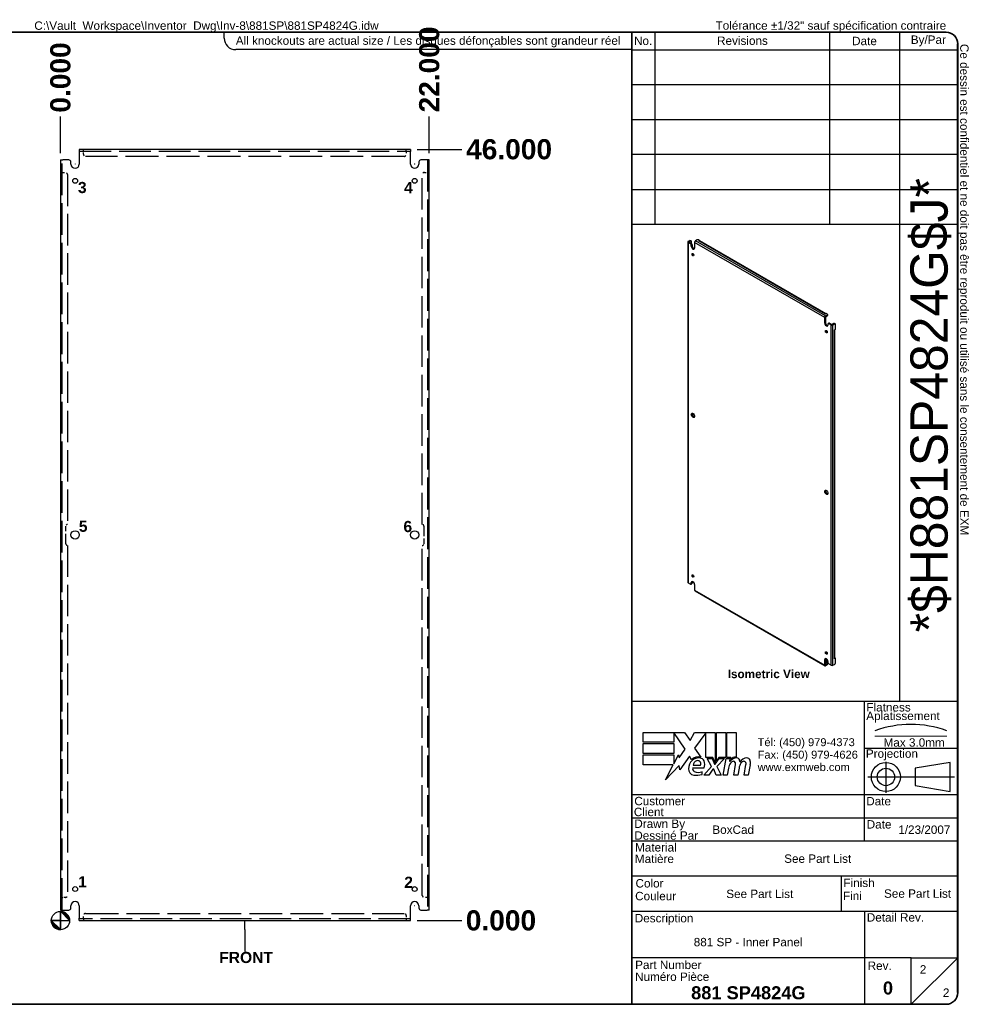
# Model space of a CAD drawing. Header units: inches. Extents: x 3.7 to 94.7, y 2.5 to 61.3.
# Tile 2 of 2: x 38 to 94.7, y 2.5 to 61.3. Entities that reach past the tile are written whole.
import ezdxf
from ezdxf.enums import TextEntityAlignment as Align

# ---------------------------------------------------------------- set-up
doc = ezdxf.new("R2010")
doc.units = ezdxf.units.IN
doc.header["$LTSCALE"] = 10
doc.header["$MEASUREMENT"] = 0
for name, pattern in [('CHAIN', [0.7087, 0.4724, -0.0591, 0.1181, -0.0591]), ('DASHED', [0.2067, 0.1654, -0.0413]), ('DASHED_SPACE', [0.2067, 0.1654, -0.0413])]:
    doc.linetypes.add(name, pattern=pattern)
doc.layers.get('0').update_dxf_attribs({"lineweight": 25})
for name, color, linetype, lineweight in [('Centerline(ANSI)', 7, 'Continuous', 25), ('Dimensions(ANSI)', 7, 'Continuous', 25), ('Hidden Edges(ANSI)', 7, 'DASHED_SPACE', 25), ('Sketch Geometry(ANSI)', 7, 'Continuous', 25), ('Symbols(ANSI)', 7, 'Continuous', 25), ('Visible Edges(ANSI)', 7, 'Continuous', 25), ('Visible Tangent Edges(ANSI)', 7, 'Continuous', 25), ('Work Point(ANSI)', 7, 'Continuous', 25)]:
    doc.layers.add(name, color=color, linetype=linetype, lineweight=lineweight)
doc.styles.add('Current-ANSI', font='arial.ttf')
doc.styles.add('Dimension-ANSI', font='arialbd.ttf')
doc.styles.add('Text Style44', font='arialbd.ttf')
doc.styles.add('Text Style83', font='FRE3OF9X.TTF')
doc.dimstyles.new('INCH-ANSI', dxfattribs={"dimscale": 10, "dimtxt": 0.12, "dimasz": 0.098425, "dimexe": 0.04, "dimexo": 0.04, "dimgap": 0.031496, "dimtad": 0, "dimtih": 1, "dimtoh": 1, "dimdec": 3, "dimrnd": 1e-08, "dimzin": 0, "dimdsep": 46, "dimtxsty": 'Dimension-ANSI', "dimcen": 0.09, "dimdle": 0.312, "dimclrd": 179, "dimclre": 179, "dimclrt": 7, "dimadec": 1, "dimazin": 0, "dimtfac": 1, "dimtdec": 3, "dimtofl": 0, "dimtmove": 0, "dimatfit": 3, "dimfxl": 1, "dimtolj": 1, "dimtzin": 4, "dimlwd": 25, "dimlwe": 25, "dimarcsym": 0})
doc.dimstyles.new('INCH-ANSI-VERTICAL', dxfattribs={"dimscale": 10, "dimtxt": 0.12, "dimasz": 0.098425, "dimexe": 0.04, "dimexo": 0.04, "dimgap": 0.031496, "dimtad": 0, "dimtih": 1, "dimtoh": 1, "dimdec": 3, "dimrnd": 1e-08, "dimzin": 0, "dimdsep": 46, "dimtxsty": 'Dimension-ANSI', "dimcen": 0.09, "dimdle": 0.312, "dimclrd": 179, "dimclre": 179, "dimclrt": 7, "dimadec": 1, "dimazin": 0, "dimtfac": 1, "dimtdec": 3, "dimtofl": 0, "dimtmove": 0, "dimatfit": 3, "dimfxl": 1, "dimtolj": 1, "dimtzin": 4, "dimlwd": 25, "dimlwe": 25, "dimarcsym": 0})

# ---------------------------------------------------------------- blocks, each defined once
blk = doc.blocks.new('Origin Indicator Symbol1')
at = {"layer": 'Dimensions(ANSI)'}
h = blk.add_hatch(color=7, dxfattribs=at)
edge = h.paths.add_edge_path(flags=0)
edge.add_line((6.93, 1.253), (7.028, 1.154))
edge.add_arc((6.93, 1.154), 0.0984, 0, 90)
h = blk.add_hatch(color=7, dxfattribs=at)
edge = h.paths.add_edge_path(flags=0)
edge.add_line((6.93, 1.056), (6.831, 1.154))
edge.add_arc((6.93, 1.154), 0.0984, 180, 270)
at = {"layer": 'Dimensions(ANSI)', "color": 7, "linetype": 'Continuous'}
for p, q in [((6.93, 1.253), (7.028, 1.154)), ((6.93, 1.056), (6.831, 1.154))]:
    blk.add_line(p, q, dxfattribs=at)
at = {"layer": 'Dimensions(ANSI)', "color": 7, "linetype": 'Continuous', "flags": 128}
for points in [[(6.93, 1.154), (7.028, 1.154), (6.93, 1.253), (6.93, 1.154)], [(6.93, 1.154), (6.93, 1.253), (6.93, 1.056), (6.93, 1.154)], [(6.93, 1.154), (6.93, 1.056), (6.831, 1.154), (6.93, 1.154)], [(6.93, 1.154), (6.831, 1.154), (6.93, 1.154), (6.93, 1.154)]]:
    blk.add_lwpolyline(points, dxfattribs=at)
at = {"layer": 'Dimensions(ANSI)', "color": 7, "linetype": 'Continuous'}
blk.add_circle((6.93, 1.154), 0.0984, dxfattribs=at)
for start, end in [(0, 90), (180, 270)]:
    blk.add_arc((6.93, 1.154), 0.0984, start, end, dxfattribs=at)
at = {"layer": 'Dimensions(ANSI)', "color": 7}
for points in [[(6.93, 1.154), (7.028, 1.154), (6.93, 1.253), (6.93, 1.154)], [(6.93, 1.154), (6.93, 1.253), (6.93, 1.056), (6.93, 1.154)], [(6.93, 1.154), (6.93, 1.056), (6.831, 1.154), (6.93, 1.154)], [(6.93, 1.154), (6.831, 1.154), (6.93, 1.154)]]:
    blk.add_solid(points, dxfattribs=at)
blk = doc.blocks.new('Datum Identifier4')
at = {"layer": 'Symbols(ANSI)', "color": 7, "linetype": 'Continuous', "lineweight": 25}
for p, q in [((8.91, 1.056), (8.91, 1.154)), ((8.91, 1.056), (8.91, 1.004)), ((8.91, 1.004), (8.91, 0.82))]:
    blk.add_line(p, q, dxfattribs=at)
at = {"layer": 'Symbols(ANSI)', "color": 7, "insert": (8.634, 0.696), "char_height": 0.12, "attachment_point": 7, "line_spacing_factor": 0.25, "style": 'Dimension-ANSI'}
blk.add_mtext('FRONT', dxfattribs=at)
blk = doc.blocks.new('Leader Text1')
at = {"layer": 'Symbols(ANSI)', "color": 7, "insert": (7.117, 8.963), "char_height": 0.12, "attachment_point": 7, "line_spacing_factor": 0.25, "style": 'Dimension-ANSI'}
blk.add_mtext('3', dxfattribs=at)
blk = doc.blocks.new('Leader Text2')
at = {"layer": 'Symbols(ANSI)', "color": 7, "insert": (10.619, 8.964), "char_height": 0.12, "attachment_point": 7, "line_spacing_factor": 0.25, "style": 'Dimension-ANSI'}
blk.add_mtext('4', dxfattribs=at)
blk = doc.blocks.new('Leader Text3')
at = {"layer": 'Symbols(ANSI)', "color": 7, "insert": (7.12, 1.51), "char_height": 0.12, "attachment_point": 7, "line_spacing_factor": 0.25, "style": 'Dimension-ANSI'}
blk.add_mtext('1', dxfattribs=at)
blk = doc.blocks.new('Leader Text4')
at = {"layer": 'Symbols(ANSI)', "color": 7, "insert": (10.621, 1.505), "char_height": 0.12, "attachment_point": 7, "line_spacing_factor": 0.25, "style": 'Dimension-ANSI'}
blk.add_mtext('2', dxfattribs=at)
blk = doc.blocks.new('*D15')
at = {"layer": 'Defpoints', "color": 0, "linetype": 'Continuous', "transparency": 16777216}
for p in [(40.443, 55.496), (40.443, 52.919), (40.443, 52.919)]:
    blk.add_point(p, dxfattribs=at)
at = {"layer": 'Dimensions(ANSI)', "color": 179, "linetype": 'Continuous', "lineweight": 25, "transparency": 16777216}
blk.add_line((40.443, 53.319), (40.443, 55.496), dxfattribs=at)
at = {"layer": 'Dimensions(ANSI)', "color": 7, "linetype": 'Continuous', "lineweight": 25, "transparency": 16777216, "insert": (40.443, 57.832), "char_height": 1.2, "attachment_point": 5, "rotation": 90, "style": 'Dimension-ANSI'}
blk.add_mtext('\\A1;0.000', dxfattribs=at)
blk = doc.blocks.new('*D16')
at = {"layer": 'Defpoints', "color": 0, "linetype": 'Continuous', "transparency": 16777216}
for p in [(62.443, 55.496), (40.443, 52.919), (62.443, 52.919)]:
    blk.add_point(p, dxfattribs=at)
at = {"layer": 'Dimensions(ANSI)', "color": 179, "linetype": 'Continuous', "lineweight": 25, "transparency": 16777216}
blk.add_line((62.443, 53.319), (62.443, 55.496), dxfattribs=at)
at = {"layer": 'Dimensions(ANSI)', "color": 7, "linetype": 'Continuous', "lineweight": 25, "transparency": 16777216, "insert": (62.443, 58.312), "char_height": 1.2, "attachment_point": 5, "rotation": 90, "style": 'Dimension-ANSI'}
blk.add_mtext('\\A1;22.000', dxfattribs=at)
blk = doc.blocks.new('*D17')
at = {"layer": 'Defpoints', "color": 0, "linetype": 'Continuous', "transparency": 16777216}
for p in [(61.318, 7.544), (61.318, 7.544), (64.379, 7.544)]:
    blk.add_point(p, dxfattribs=at)
at = {"layer": 'Dimensions(ANSI)', "color": 179, "linetype": 'Continuous', "lineweight": 25, "transparency": 16777216}
blk.add_line((61.718, 7.544), (64.379, 7.544), dxfattribs=at)
at = {"layer": 'Dimensions(ANSI)', "color": 7, "linetype": 'Continuous', "lineweight": 25, "transparency": 16777216, "insert": (66.715, 7.544), "char_height": 1.2, "attachment_point": 5, "style": 'Dimension-ANSI'}
blk.add_mtext('\\A1;0.000', dxfattribs=at)
blk = doc.blocks.new('*D18')
at = {"layer": 'Defpoints', "color": 0, "linetype": 'Continuous', "transparency": 16777216}
for p in [(61.318, 53.544), (64.379, 53.544), (61.318, 7.544)]:
    blk.add_point(p, dxfattribs=at)
at = {"layer": 'Dimensions(ANSI)', "color": 179, "linetype": 'Continuous', "lineweight": 25, "transparency": 16777216}
blk.add_line((61.718, 53.544), (64.379, 53.544), dxfattribs=at)
at = {"layer": 'Dimensions(ANSI)', "color": 7, "linetype": 'Continuous', "lineweight": 25, "transparency": 16777216, "insert": (67.2, 53.544), "char_height": 1.2, "attachment_point": 5, "style": 'Dimension-ANSI'}
blk.add_mtext('\\A1;46.000', dxfattribs=at)
blk = doc.blocks.new('Leader Text5')
at = {"layer": 'Symbols(ANSI)', "color": 7, "insert": (7.12, 1.51), "char_height": 0.12, "attachment_point": 7, "line_spacing_factor": 0.25, "style": 'Dimension-ANSI'}
blk.add_mtext('1', dxfattribs=at)
blk = doc.blocks.new('Leader Text6')
at = {"layer": 'Symbols(ANSI)', "color": 7, "insert": (7.127, 5.326), "char_height": 0.12, "attachment_point": 7, "line_spacing_factor": 0.25, "style": 'Dimension-ANSI'}
blk.add_mtext('5', dxfattribs=at)
blk = doc.blocks.new('Leader Text7')
at = {"layer": 'Symbols(ANSI)', "color": 7, "insert": (7.127, 5.326), "char_height": 0.12, "attachment_point": 7, "line_spacing_factor": 0.25, "style": 'Dimension-ANSI'}
blk.add_mtext('5', dxfattribs=at)
blk = doc.blocks.new('Leader Text8')
at = {"layer": 'Symbols(ANSI)', "color": 7, "insert": (10.612, 5.323), "char_height": 0.12, "attachment_point": 7, "line_spacing_factor": 0.25, "style": 'Dimension-ANSI'}
blk.add_mtext('6', dxfattribs=at)
blk = doc.blocks.new('Title Blocks EXM - ANSI B')
for p, q in [((13.372, 3.063), (13.372, 3.17)), ((13.372, 3.17), (13.818, 3.17)), ((13.824, 2.989), (13.701, 3.168)), ((13.701, 3.168), (13.701, 3.063)), ((13.818, 3.17), (13.877, 3.083)), ((13.877, 3.083), (13.923, 3.17)), ((13.923, 3.17), (14.146, 3.17)), ((14.046, 3.166), (13.924, 3.002)), ((14.046, 2.9), (14.046, 3.166)), ((14.146, 3.17), (14.146, 2.842)), ((14.16, 3.17), (14.259, 3.17)), ((14.16, 2.866), (14.16, 3.17)), ((14.259, 3.17), (14.259, 2.9)), ((14.273, 3.17), (14.372, 3.17)), ((14.273, 2.9), (14.273, 3.17)), ((14.372, 3.17), (14.372, 2.905)), ((13.701, 3.063), (13.372, 3.063)), ((13.372, 3.049), (13.701, 3.049)), ((13.372, 2.942), (13.372, 3.049)), ((13.701, 3.049), (13.701, 2.942)), ((13.758, 2.895), (13.824, 2.989)), ((13.924, 3.002), (13.993, 2.903)), ((13.701, 2.942), (13.372, 2.942)), ((13.372, 2.82), (13.372, 2.927)), ((13.372, 2.927), (13.701, 2.927)), ((13.701, 2.831), (13.752, 2.929)), ((13.701, 2.927), (13.701, 2.831)), ((13.752, 2.929), (13.758, 2.895)), ((13.87, 2.914), (13.765, 2.768)), ((13.893, 2.876), (13.87, 2.914)), ((14.121, 2.9), (14.046, 2.9)), ((14.059, 2.891), (14.113, 2.891)), ((14.105, 2.802), (14.059, 2.891)), ((14.113, 2.891), (14.139, 2.83)), ((14.146, 2.842), (14.121, 2.9)), ((14.146, 2.83), (14.19, 2.891)), ((14.185, 2.9), (14.16, 2.866)), ((14.245, 2.891), (14.164, 2.803)), ((14.259, 2.9), (14.185, 2.9)), ((14.19, 2.891), (14.245, 2.891)), ((14.232, 2.709), (14.264, 2.891)), ((14.264, 2.891), (14.302, 2.891)), ((14.314, 2.9), (14.273, 2.9)), ((14.302, 2.891), (14.299, 2.859)), ((14.299, 2.859), (14.309, 2.859)), ((14.312, 2.88), (14.314, 2.9)), ((13.695, 2.82), (13.372, 2.82)), ((13.612, 2.661), (13.695, 2.82)), ((13.758, 2.815), (13.612, 2.661)), ((13.765, 2.768), (13.758, 2.815)), ((13.905, 2.788), (14.027, 2.788)), ((13.91, 2.818), (13.99, 2.818)), ((14.023, 2.709), (14.105, 2.802)), ((14.122, 2.774), (14.077, 2.709)), ((14.13, 2.774), (14.122, 2.774)), ((14.155, 2.709), (14.13, 2.774)), ((14.139, 2.83), (14.146, 2.83)), ((14.164, 2.803), (14.209, 2.709)), ((14.289, 2.784), (14.276, 2.709)), ((14.345, 2.709), (14.365, 2.824)), ((14.402, 2.784), (14.389, 2.709)), ((14.457, 2.709), (14.477, 2.824)), ((14.523, 2.823), (14.501, 2.709)), ((14.005, 2.718), (14.005, 2.748)), ((14.077, 2.709), (14.023, 2.709)), ((14.209, 2.709), (14.155, 2.709)), ((14.276, 2.709), (14.232, 2.709)), ((14.389, 2.709), (14.345, 2.709)), ((14.501, 2.709), (14.457, 2.709))]:
    blk.add_line(p, q)
for centre, radius, start, end in [((13.991, 2.772), 0.133, 134.1684, 176.5646), ((13.968, 2.796), 0.11, 77.079, 133.1785), ((13.968, 2.796), 0.0996, 80.4085, 134.1684), ((13.965, 2.811), 0.056, 109.3797, 172.9975), ((13.959, 2.83), 0.0365, 51.1652, 109.3797), ((13.962, 2.833), 0.0318, 331.4547, 51.1652), ((13.981, 2.843), 0.0507, 23.8445, 85.0802), ((13.941, 2.826), 0.094, 336.1555, 23.8445), ((14.376, 2.816), 0.08, 89.4776, 147.4114), ((14.346, 2.818), 0.042, 96.03, 147.5992), ((14.37, 2.825), 0.08, 88.7952, 136.5849), ((14.344, 2.839), 0.02, 23.5571, 96.03), ((14.377, 2.862), 0.0338, 16.9928, 89.4776), ((14.317, 2.844), 0.096, 3.6169, 16.9928), ((14.486, 2.814), 0.0819, 89.6788, 153.9508), ((14.458, 2.818), 0.042, 96.1027, 147.6083), ((14.456, 2.839), 0.02, 23.5487, 96.1027), ((14.487, 2.861), 0.035, 18.4748, 89.6788), ((14.429, 2.842), 0.096, 349, 18.4748), ((13.925, 2.776), 0.0658, 176.5646, 261.5605), ((13.936, 2.779), 0.032, 163.5261, 244.6784), ((13.966, 2.842), 0.102, 244.6784, 292.5609), ((14.442, 2.757), 0.155, 147.5992, 170), ((14.325, 2.831), 0.041, 350, 23.5571), ((14.555, 2.759), 0.155, 148.5584, 170.8257), ((14.437, 2.831), 0.041, 349.9922, 23.5487), ((13.945, 2.911), 0.202, 261.5605, 287.3343)]:
    blk.add_arc(centre, radius, start, end)
at = {"layer": 'Centerline(ANSI)', "linetype": 'DASHED', "lineweight": 18, "ltscale": 0.507983}
blk.add_line((15.861, 3.128), (16.632, 3.128), dxfattribs=at)
at = {"layer": 'Centerline(ANSI)', "linetype": 'CHAIN', "ltscale": 0.185148}
blk.add_line((15.979, 2.855), (15.979, 2.521), dxfattribs=at)
at = {"layer": 'Centerline(ANSI)', "linetype": 'CHAIN', "ltscale": 0.437897}
blk.add_line((15.786, 2.691), (16.717, 2.691), dxfattribs=at)
at = {"layer": 'Sketch Geometry(ANSI)'}
for p, q in [((13.25, 10.687), (16.625, 10.687)), ((13.5, 10.687), (13.5, 8.625)), ((15.375, 10.687), (15.375, 8.625)), ((16.125, 10.687), (16.125, 3.5)), ((13.25, 10.5), (16.75, 10.5)), ((16.75, 10.562), (16.75, 0.375)), ((13.25, 10.125), (16.75, 10.125)), ((13.25, 9.75), (16.75, 9.75)), ((16.75, 9.375), (13.25, 9.375)), ((13.25, 9), (16.75, 9)), ((16.75, 9), (16.75, 8.625)), ((13.25, 8.625), (16.75, 8.625)), ((16.75, 3.5), (13.25, 3.5)), ((15.75, 2), (15.75, 3.5)), ((15.75, 3), (16.75, 3)), ((16.669, 2.847), (16.294, 2.785)), ((16.294, 2.785), (16.294, 2.598)), ((16.669, 2.535), (16.669, 2.847)), ((16.294, 2.598), (16.669, 2.535)), ((16.75, 2.5), (13.25, 2.5)), ((16.75, 2.25), (13.25, 2.25)), ((16.75, 2), (13.25, 2)), ((13.25, 1.629), (16.75, 1.629)), ((15.499, 1.629), (15.499, 1.25)), ((13.25, 1.25), (16.75, 1.25)), ((15.75, 1.25), (15.75, 0.75)), ((15.75, 0.75), (13.25, 0.75)), ((16.25, 0.75), (15.75, 0.75)), ((15.75, 0.75), (15.75, 0.25)), ((16.25, 0.25), (16.25, 0.75)), ((16.25, 0.75), (16.75, 0.75)), ((16.25, 0.25), (16.75, 0.75)), ((16.625, 0.25), (13.25, 0.25))]:
    blk.add_line(p, q, dxfattribs=at)
at = {"layer": 'Sketch Geometry(ANSI)', "linetype": 'Continuous', "lineweight": 35}
for p, q in [((13.25, 8.625), (13.25, 10.687)), ((13.25, 8.625), (13.25, 3.5)), ((13.25, 0.25), (13.25, 3.5))]:
    blk.add_line(p, q, dxfattribs=at)
at = {"layer": 'Sketch Geometry(ANSI)'}
for radius in [0.156, 0.0935]:
    blk.add_circle((15.979, 2.691), radius, dxfattribs=at)
for centre, radius, start, end in [((16.625, 10.562), 0.125, 0, 90), ((16.247, 2.112), 1.143, 70.2973, 109.7027), ((16.625, 0.375), 0.125, 270, 0)]:
    blk.add_arc(centre, radius, start, end, dxfattribs=at)
at = {"layer": 'Symbols(ANSI)', "color": 7, "char_height": 0.09, "style": 'Current-ANSI'}
for s, insert, width, attachment_point in [('No.', (13.373, 10.595), 0.25039, 5), ('Revisions', (14.439, 10.596), 1.87331, 5), ('Date', (15.749, 10.593), 0.75135, 5), ('By/Par', (16.435, 10.594), 0.62202, 5), ('Date', (15.773, 2.136), 0.26554, 7), ('Rev.', (15.783, 0.618), 0.25854, 7)]:
    blk.add_mtext(s, dxfattribs=dict(at, insert=insert, width=width, attachment_point=attachment_point))
for s, insert, attachment_point in [('\\fArial|b1|i0;\\H0.0900;Isometric View', (14.281, 3.842), 1), ('Flatness', (15.77, 3.393), 7), ('Aplatissement', (15.768, 3.275), 7), ('Max 3.0mm', (15.954, 3.015), 7), ('Projection', (15.764, 2.87), 7), ('Customer', (13.278, 2.386), 7), ('Date', (15.768, 2.385), 7), ('Client', (13.273, 2.269), 7), ('Drawn By', (13.278, 2.117), 7), ('Dessiné Par', (13.278, 2.016), 7), ('Material', (13.286, 1.889), 7), ('Matière', (13.284, 1.766), 7), ('Color', (13.291, 1.503), 7), ('Finish', (15.523, 1.508), 7), ('Couleur', (13.287, 1.366), 7), ('Fini', (15.518, 1.37), 7), ('Description', (13.283, 1.103), 7), ('Detail Rev.', (15.774, 1.137), 7), ('Part Number', (13.287, 0.627), 7), ('Numéro Pièce', (13.286, 0.5), 7)]:
    blk.add_mtext(s, dxfattribs=dict(at, insert=insert, attachment_point=attachment_point))
at = {"layer": 'Symbols(ANSI)', "color": 7, "insert": (14.602, 3.107), "char_height": 0.085, "attachment_point": 1, "line_spacing_factor": 0.944221, "style": 'Current-ANSI'}
blk.add_mtext('\\fArial|b0|i0;\\H0.0850;Tél: (450) 979-4373\\PFax: (450) 979-4626\\Pwww.exmweb.com', dxfattribs=at)
at = {"layer": 'Symbols(ANSI)', "color": 7, "style": 'Current-ANSI'}
for tag, p in [('REV1', (13.375, 10.313)), ('REV1DATE', (15.75, 10.31)), ('REV1BY', (16.437, 10.313)), ('REV2', (13.373, 9.938)), ('REV2DATE', (15.747, 9.941)), ('REV2BY', (16.437, 9.938)), ('REV3', (13.374, 9.563)), ('REV3DATE', (15.752, 9.563)), ('REV3BY', (16.437, 9.564)), ('REV4', (13.377, 9.188)), ('REV4DATE', (15.752, 9.188)), ('REV4BY', (16.441, 9.188)), ('REV5', (13.373, 8.813)), ('REV5DATE', (15.752, 8.813)), ('REV5BY', (16.438, 8.811)), ('MFG_APPROVED_DATE', (16.393, 2.374)), ('DETAIL_REV', (16.249, 0.926))]:
    blk.add_attdef(tag, text='', height=0.09, dxfattribs=at).set_placement(p, align=Align.MIDDLE_CENTER)
for tag, p in [('REV1DESC', (13.526, 10.31)), ('REV2DESC', (13.525, 9.937)), ('REV3DESC', (13.528, 9.564)), ('REV4DESC', (13.533, 9.19)), ('REV5DESC', (13.532, 8.811)), ('COMPANY', (14.12, 2.375))]:
    blk.add_attdef(tag, text='', height=0.09, dxfattribs=at).set_placement(p, align=Align.MIDDLE_LEFT)
at = {"layer": 'Symbols(ANSI)', "color": 7, "style": 'Text Style83'}
blk.add_attdef('BARCODE_001', (16.642, 4.244), '', height=0.4, rotation=90, dxfattribs=at)
at = {"layer": 'Symbols(ANSI)', "color": 7}
for tag, p, height, style in [('AUTHOR_001', (14.116, 2.08), 0.09, 'Current-ANSI'), ('IDW_DATE_001', (16.112, 2.08), 0.09, 'Current-ANSI'), ('MATERIEL_001', (14.887, 1.769), 0.09, 'Current-ANSI'), ('COLOR_001', (14.265, 1.391), 0.09, 'Current-ANSI'), ('FINISH_001', (15.959, 1.394), 0.09, 'Current-ANSI'), ('IDW_DESC_001', (13.916, 0.873), 0.09, 'Current-ANSI'), ('Sheet_Number_001', (16.343, 0.58), 0.09, 'Current-ANSI'), ('IDW_NAME_001', (13.888, 0.304), 0.14, 'Text Style44'), ('IDW_REV_001', (15.947, 0.355), 0.14, 'Text Style44'), ('Number_of_sheets_001', (16.591, 0.33), 0.09, 'Current-ANSI')]:
    blk.add_attdef(tag, p, '', height=height, dxfattribs=dict(at, style=style))
blk = doc.blocks.new('Borders EXM - B (Inch) - B')
at = {"layer": 'Sketch Geometry(ANSI)', "linetype": 'Continuous', "lineweight": 35}
for p, q in [((16.438, 10.692), (0.437, 10.692)), ((16.562, 0.38), (16.562, 10.567)), ((0.437, 0.255), (16.438, 0.255))]:
    blk.add_line(p, q, dxfattribs=at)
at = {"layer": 'Sketch Geometry(ANSI)'}
for p, q in [((8.688, 10.63), (8.688, 10.692)), ((13.062, 10.692), (13.062, 10.505)), ((13.062, 10.505), (8.812, 10.505))]:
    blk.add_line(p, q, dxfattribs=at)
at = {"layer": 'Sketch Geometry(ANSI)', "linetype": 'Continuous', "lineweight": 35}
for centre, start, end in [((16.438, 10.567), 0, 90), ((16.438, 0.38), 270, 0)]:
    blk.add_arc(centre, 0.125, start, end, dxfattribs=at)
at = {"layer": 'Sketch Geometry(ANSI)'}
blk.add_arc((8.812, 10.63), 0.125, 180, 270, dxfattribs=at)
at = {"layer": 'Symbols(ANSI)', "color": 7, "char_height": 0.09, "style": 'Current-ANSI'}
for s, insert, attachment_point in [('Tolérance ±1/32" sauf spécification contraire', (13.963, 10.692), 7), ('All knockouts are actual size / Les disques défonçables sont grandeur réel', (8.812, 10.647), 1)]:
    blk.add_mtext(s, dxfattribs=dict(at, insert=insert, attachment_point=attachment_point))
at = {"layer": 'Symbols(ANSI)', "color": 7, "insert": (16.562, 10.567), "char_height": 0.09, "attachment_point": 7, "rotation": 270, "style": 'Current-ANSI'}
blk.add_mtext('Ce dessin est confidentiel et ne doit pas être reproduit ou utilisé sans le consentement de EXM', dxfattribs=at)
at = {"layer": 'Symbols(ANSI)', "color": 7, "style": 'Current-ANSI'}
blk.add_attdef('FILENAME_AND_PATH_001', (6.649, 10.718), '', height=0.09, dxfattribs=at)

msp = doc.modelspace()

# ---------------------------------------------------------------- linework, layer by layer
at = {"layer": 'Hidden Edges(ANSI)', "ltscale": 0.035899}
for p, q in [((41.8178, 53.439), (41.8178, 53.544)), ((41.818, 53.439), (41.818, 53.544)), ((61.068, 53.439), (61.068, 53.544)), ((61.0682, 53.439), (61.0682, 53.544)), ((40.548, 52.1692), (40.443, 52.1692)), ((40.548, 52.169), (40.443, 52.169)), ((62.338, 52.1692), (62.443, 52.1692)), ((62.338, 52.169), (62.443, 52.169)), ((40.548, 8.919), (40.443, 8.919)), ((40.548, 8.9188), (40.443, 8.9188)), ((62.338, 8.919), (62.443, 8.919)), ((62.338, 8.9188), (62.443, 8.9188)), ((41.8178, 7.649), (41.8178, 7.544)), ((41.818, 7.649), (41.818, 7.544)), ((61.068, 7.649), (61.068, 7.544)), ((61.0682, 7.649), (61.0682, 7.544))]:
    msp.add_line(p, q, dxfattribs=at)
at = {"layer": 'Hidden Edges(ANSI)', "ltscale": 1.146162}
for p, q in [((40.548, 8.169), (40.548, 52.919)), ((62.338, 52.919), (62.338, 8.169))]:
    msp.add_line(p, q, dxfattribs=at)
at = {"layer": 'Hidden Edges(ANSI)', "ltscale": 1.146589}
for p, q in [((41.568, 53.439), (61.318, 53.439)), ((61.318, 7.649), (41.568, 7.649))]:
    msp.add_line(p, q, dxfattribs=at)
at = {"layer": 'Hidden Edges(ANSI)', "ltscale": 0.016595}
for p, q in [((41.818, 53.439), (41.818, 53.408)), ((61.068, 53.439), (61.068, 53.408)), ((40.548, 52.169), (40.579, 52.169)), ((62.338, 52.169), (62.307, 52.169)), ((40.548, 8.919), (40.579, 8.919)), ((62.338, 8.919), (62.307, 8.919)), ((41.818, 7.649), (41.818, 7.68)), ((61.068, 7.649), (61.068, 7.68))]:
    msp.add_line(p, q, dxfattribs=at)
at = {"layer": 'Hidden Edges(ANSI)', "ltscale": 0.053727}
for p, q in [((41.818, 53.251), (41.818, 53.408)), ((61.068, 53.408), (61.068, 53.251)), ((40.579, 52.169), (40.736, 52.169)), ((62.15, 52.169), (62.307, 52.169)), ((40.736, 8.919), (40.579, 8.919)), ((62.307, 8.919), (62.15, 8.919)), ((41.818, 7.68), (41.818, 7.837)), ((61.068, 7.837), (61.068, 7.68))]:
    msp.add_line(p, q, dxfattribs=at)
at = {"layer": 'Hidden Edges(ANSI)', "ltscale": 1.181837}
for p, q in [((60.943, 53.126), (41.943, 53.126)), ((41.943, 7.962), (60.943, 7.962))]:
    msp.add_line(p, q, dxfattribs=at)
at = {"layer": 'Hidden Edges(ANSI)', "ltscale": 1.136158}
for p, q in [((40.861, 52.044), (40.861, 31.169)), ((62.025, 31.169), (62.025, 52.044)), ((40.861, 29.919), (40.861, 9.044)), ((62.025, 9.044), (62.025, 29.919))]:
    msp.add_line(p, q, dxfattribs=at)
at = {"layer": 'Hidden Edges(ANSI)', "ltscale": 0.364345}
for p, q in [((40.7675, 30.0125), (40.7675, 31.0755)), ((62.1185, 31.0755), (62.1185, 30.0125))]:
    msp.add_line(p, q, dxfattribs=at)
at = {"layer": 'Hidden Edges(ANSI)', "ltscale": 0.067218}
for centre, start, end in [((41.943, 53.251), 180, 270), ((60.943, 53.251), 270, 0), ((40.736, 52.044), 0, 90), ((62.15, 52.044), 90, 180), ((40.736, 9.044), 270, 0), ((62.15, 9.044), 180, 270), ((41.943, 7.837), 90, 180), ((60.943, 7.837), 0, 90)]:
    msp.add_arc(centre, 0.125, start, end, dxfattribs=at)
at = {"layer": 'Hidden Edges(ANSI)', "ltscale": 0.050254}
for centre, start, end in [((40.861, 31.0755), 90, 180), ((62.025, 31.0755), 0, 90), ((40.861, 30.0125), 180, 270), ((62.025, 30.0125), 270, 0)]:
    msp.add_arc(centre, 0.0935, start, end, dxfattribs=at)
at = {"layer": 'Visible Edges(ANSI)'}
for p, q in [((61.318, 53.544), (41.568, 53.544)), ((41.568, 53.544), (41.568, 53.408)), ((61.318, 53.544), (61.318, 53.408)), ((40.443, 52.919), (40.579, 52.919)), ((40.443, 52.919), (40.443, 8.169)), ((40.943, 52.919), (40.579, 52.919)), ((41.568, 53.408), (41.568, 52.669)), ((61.318, 52.669), (61.318, 53.408)), ((62.307, 52.919), (61.943, 52.919)), ((62.443, 52.919), (62.307, 52.919)), ((62.443, 8.169), (62.443, 52.919)), ((41.068, 52.669), (41.068, 52.794)), ((61.818, 52.794), (61.818, 52.669)), ((77.8553, 48.0262), (77.8553, 27.7272)), ((77.8774, 48.057), (77.976, 48.114)), ((78.0204, 47.9128), (77.8774, 47.9953)), ((77.9186, 48.0332), (78.0172, 48.0901)), ((77.9186, 48.0192), (78.0616, 47.9366)), ((78.0107, 48.1174), (78.052, 48.0936)), ((78.0664, 48.0618), (78.0664, 47.9336)), ((78.0695, 47.771), (78.0695, 47.8277)), ((78.1107, 47.8515), (78.1107, 47.7948)), ((78.1178, 47.7486), (78.1402, 47.7357)), ((78.1893, 47.6506), (78.1893, 47.6384)), ((78.2659, 47.9928), (78.2659, 47.6576)), ((78.4179, 48.1423), (78.3193, 48.0854)), ((78.5117, 48.0831), (78.5652, 48.114)), ((78.5118, 48.0831), (78.5117, 48.0831)), ((78.5118, 48.0831), (78.5118, 48.0831)), ((78.5652, 48.114), (78.5162, 48.1423)), ((86.0962, 43.7299), (78.5496, 48.0869)), ((78.5652, 48.114), (78.5652, 48.0779)), ((78.1893, 47.3091), (78.1893, 47.2341)), ((86.0244, 43.1782), (86.0244, 43.5135)), ((86.0657, 43.5373), (86.0657, 43.2021)), ((86.1275, 43.7479), (86.0739, 43.717)), ((86.0739, 43.717), (86.0739, 43.7171)), ((86.0739, 43.7171), (86.0739, 43.7171)), ((86.0779, 43.606), (86.1765, 43.6629)), ((86.0779, 43.5584), (86.1765, 43.6153)), ((86.1765, 43.7196), (86.1275, 43.7479)), ((86.1968, 43.6913), (86.1968, 43.6436)), ((86.2209, 43.1215), (86.2209, 43.0648)), ((86.2352, 43.1533), (86.2765, 43.1771)), ((86.413, 43.0673), (86.27, 43.1499)), ((86.3112, 43.1737), (86.4542, 43.0911)), ((86.5772, 43.1481), (86.4786, 43.0911)), ((86.6184, 43.1243), (86.5198, 43.0673)), ((86.6531, 43.1277), (86.6119, 43.1515)), ((86.6675, 42.8125), (86.6675, 43.0959)), ((86.614, 42.7816), (86.6675, 42.8125)), ((86.614, 42.7815), (86.614, 42.7816)), ((86.6141, 42.7816), (86.614, 42.7815)), ((86.6362, 23.1938), (86.6362, 42.7944)), ((78.1113, 37.746), (78.1113, 37.7708)), ((78.1526, 37.799), (78.1526, 37.6781)), ((78.1893, 37.6145), (78.1808, 37.6096)), ((78.1893, 37.6145), (78.1893, 37.6023)), ((77.8774, 27.6963), (78.0204, 27.6138)), ((78.0551, 27.6103), (78.0964, 27.6341)), ((78.0695, 27.6421), (78.0695, 27.6988)), ((78.1107, 27.7226), (78.1107, 27.6659)), ((78.1749, 28.1136), (78.1632, 28.1068)), ((78.2659, 27.5854), (78.2659, 27.2502)), ((78.2816, 27.2156), (86.0401, 22.7362)), ((86.0244, 22.7708), (86.0244, 23.106)), ((86.0657, 23.1298), (86.0657, 22.7946)), ((86.0657, 23.1072), (86.0783, 23.0999)), ((86.1275, 22.9295), (86.0739, 22.8986)), ((86.0861, 22.991), (86.0861, 22.9198)), ((86.1274, 23.0149), (86.1274, 22.9436)), ((86.1275, 22.9295), (86.1765, 22.9012)), ((86.2209, 22.9926), (86.2209, 22.9359)), ((86.6675, 23.1937), (86.614, 23.1628)), ((86.614, 23.1629), (86.6141, 23.163)), ((86.614, 23.1628), (86.614, 23.1629)), ((86.6362, 23.2118), (86.6675, 23.1937)), ((86.6675, 22.9103), (86.6675, 23.1937)), ((86.0739, 22.8987), (86.0739, 22.8987)), ((86.0739, 22.8986), (86.0739, 22.8987)), ((86.1765, 22.8445), (86.0779, 22.7876)), ((86.1765, 22.7969), (86.0779, 22.74)), ((86.1968, 22.8252), (86.1968, 22.8729)), ((86.27, 22.8509), (86.413, 22.7683)), ((86.5198, 22.7683), (86.6184, 22.8252)), ((41.068, 8.294), (41.068, 8.419)), ((41.568, 8.419), (41.568, 7.68)), ((61.318, 7.68), (61.318, 8.419)), ((61.818, 8.419), (61.818, 8.294)), ((40.443, 8.169), (40.579, 8.169)), ((40.579, 8.169), (40.943, 8.169)), ((41.568, 7.544), (41.568, 7.68)), ((61.318, 7.544), (61.318, 7.68)), ((61.943, 8.169), (62.307, 8.169)), ((62.443, 8.169), (62.307, 8.169)), ((41.568, 7.544), (61.318, 7.544))]:
    msp.add_line(p, q, dxfattribs=at)
for centre, radius in [((41.318, 51.669), 0.145), ((61.568, 51.669), 0.145), ((41.318, 30.544), 0.25), ((61.568, 30.544), 0.25), ((41.318, 9.419), 0.145), ((61.568, 9.419), 0.145)]:
    msp.add_circle(centre, radius, dxfattribs=at)
for centre, radius, start, end in [((40.943, 52.794), 0.125, 0, 90), ((61.943, 52.794), 0.125, 90, 180), ((41.318, 52.669), 0.25, 180, 0), ((61.568, 52.669), 0.25, 180, 0), ((40.943, 8.294), 0.125, 270, 0), ((41.318, 8.419), 0.25, 0, 180), ((61.568, 8.419), 0.25, 0, 180), ((61.943, 8.294), 0.125, 180, 270)]:
    msp.add_arc(centre, radius, start, end, dxfattribs=at)
for centre, major_axis, start_param, end_param in [((77.9308, 48.0262), (-0.0756, 0), 5.4977871, 7.0685835), ((77.9308, 48.0262), (-0.0172, 0), 5.4977871, 7.0685835), ((77.976, 48.0573), (0.0347, 0.0601), 0, 0.7853982), ((78.0172, 48.0334), (0.0347, 0.0601), 5.4977871, 7.0685835), ((78.0204, 47.8561), (0.0347, -0.0601), 0.7853982, 2.3561945), ((78.0616, 47.8799), (-0.0347, 0.0601), 3.9269908, 5.4977871), ((78.1677, 47.7143), (0.0694, -0.1203), 3.9269908, 7.0685835), ((78.209, 47.7381), (0.0694, -0.1203), 3.9269908, 5.9816518), ((78.1402, 47.679), (-0.0347, 0.0601), 3.9269908, 5.4977871), ((78.3193, 48.0237), (0.0378, 0.0654), 0.7853982, 2.3561945), ((78.467, 48.114), (0.0694, 0), 0.7853982, 2.3561945), ((78.5118, 48.0214), (0.0378, 0.0654), 0, 0.7853982), ((78.209, 47.2845), (0.0403, -0.0698), 3.679154, 5.7456239), ((86.0779, 43.5443), (0.0378, 0.0654), 0.7853982, 2.3561945), ((86.0779, 43.5443), (0.0086, 0.0149), 0.7853982, 2.3561945), ((86.0739, 43.6554), (0.0378, 0.0654), 0.7311589, 0.7853982), ((86.1274, 43.6913), (0.0694, 0), 5.4977871, 7.0685835), ((86.1274, 43.6436), (0.0694, 0), 5.4977871, 6.2831853), ((86.1227, 43.1215), (0.0694, -0.1203), 3.9269908, 7.0685835), ((86.1639, 43.1454), (0.0694, -0.1203), 3.9269908, 5.9816518), ((86.27, 43.0932), (-0.0347, 0.0601), 5.4977871, 7.0685835), ((86.3112, 43.117), (-0.0347, 0.0601), 5.4977871, 6.2831853), ((86.4664, 43.0982), (0.0756, 0), 3.9269908, 5.4977871), ((86.4664, 43.0982), (0.0172, 0), 3.9269908, 5.4977871), ((86.5772, 43.0914), (0.0347, 0.0601), 0, 0.7853982), ((86.6184, 43.0676), (0.0347, 0.0601), 5.4977871, 7.0685835), ((86.1639, 42.6917), (0.0403, -0.0698), 3.679154, 5.7456239), ((86.5607, 42.8124), (0.0756, 0), 5.4977871, 5.5520264), ((78.209, 37.702), (-0.0694, 0.1203), 0.3015335, 2.8400592), ((78.1893, 37.6569), (0.026, -0.045), 3.9269908, 5.4977871), ((86.1639, 33.1092), (-0.0694, 0.1203), 0.3015335, 2.8400592), ((77.9308, 27.7272), (-0.0756, 0), 0, 0.7853982), ((78.0204, 27.6705), (0.0347, -0.0601), 5.4977871, 7.0685835), ((78.1677, 27.6421), (-0.0694, 0.1203), 3.9269908, 7.0685835), ((78.0616, 27.6943), (0.0347, -0.0601), 0, 0.7853982), ((78.209, 27.6659), (-0.0694, 0.1203), 0.3015335, 0.7853982), ((78.209, 28.1195), (0.0403, -0.0698), 3.679154, 5.7456239), ((78.1402, 28.1738), (0.0347, -0.0601), 0, 0.7628134), ((78.3193, 27.2811), (-0.0378, -0.0654), 5.4977871, 6.2831853), ((86.1639, 23.5268), (0.0403, -0.0698), 3.679154, 5.7456239), ((86.1227, 23.0493), (-0.0694, 0.1203), 3.9269908, 7.0685835), ((86.1639, 23.0731), (-0.0694, 0.1203), 0.3015335, 0.7853982), ((86.037, 23.0194), (0.0347, -0.0601), 0.7853982, 1.7325469), ((86.0739, 22.9128), (0.0086, 0.0149), 3.9269908, 5.4977871), ((86.0783, 23.0432), (-0.0347, 0.0601), 3.9269908, 5.4977871), ((86.0739, 22.9128), (0.0378, 0.0654), 5.2663139, 5.4977871), ((86.27, 22.9076), (-0.0347, 0.0601), 0.7853982, 2.3561945), ((86.5607, 23.1938), (0.0756, 0), 5.4977871, 6.2831853), ((86.6184, 22.8819), (-0.0347, -0.0601), 0.7853982, 2.3561945), ((86.0779, 22.8017), (-0.0378, -0.0654), 5.4977871, 7.0685835), ((86.0779, 22.8017), (-0.0086, -0.0149), 5.4977871, 7.0685835), ((86.1274, 22.8729), (0.0694, 0), 5.4977871, 7.0685835), ((86.1274, 22.8252), (0.0694, 0), 5.4977871, 6.2831853), ((86.4664, 22.7992), (0.0756, 0), 3.9269908, 5.4977871)]:
    msp.add_ellipse(centre, major_axis=major_axis, ratio=0.5773503, start_param=start_param, end_param=end_param, dxfattribs=at)
for centre, major_axis in [((78.1677, 47.2607), (0.0403, -0.0698)), ((86.1227, 42.6679), (0.0403, -0.0698)), ((78.1677, 37.6782), (0.0694, -0.1203)), ((86.1227, 33.0854), (0.0694, -0.1203)), ((78.1677, 28.0957), (0.0403, -0.0698)), ((86.1227, 23.5029), (0.0403, -0.0698))]:
    msp.add_ellipse(centre, major_axis=major_axis, ratio=0.5773503, dxfattribs=at)
at = {"layer": 'Visible Tangent Edges(ANSI)'}
for p, q in [((77.8774, 47.9953), (77.8774, 27.6963)), ((77.9186, 48.0192), (77.9186, 48.0332)), ((77.976, 48.114), (78.0172, 48.0901)), ((78.0616, 47.9366), (78.0204, 47.9128)), ((78.0695, 47.8277), (78.1107, 47.8515)), ((78.0695, 47.771), (78.1107, 47.7948)), ((78.1402, 47.7357), (78.1253, 47.727)), ((78.1808, 47.6457), (78.1893, 47.6506)), ((86.0244, 43.5135), (78.2659, 47.9928)), ((86.0779, 43.606), (78.3193, 48.0854)), ((86.0739, 43.7171), (78.5118, 48.0831)), ((86.1765, 43.6629), (86.1765, 43.6153)), ((86.0244, 43.1782), (86.0657, 43.2021)), ((86.27, 43.1499), (86.3112, 43.1737)), ((86.413, 22.7683), (86.413, 43.0673)), ((86.5198, 22.7683), (86.5198, 43.0673)), ((86.5772, 43.1481), (86.6184, 43.1243)), ((86.6141, 23.163), (86.6141, 42.7816)), ((78.1526, 37.6781), (78.1359, 37.6685)), ((78.0695, 27.6988), (78.1107, 27.7226)), ((78.1107, 27.6659), (78.0695, 27.6421)), ((78.1885, 28.1449), (78.1559, 28.1261)), ((78.2659, 27.2502), (86.0244, 22.7708)), ((86.0244, 23.106), (86.0657, 23.1298)), ((86.0783, 23.0999), (86.0657, 23.0927)), ((86.0861, 22.9198), (86.0657, 22.9316)), ((86.0861, 22.991), (86.1274, 23.0149)), ((86.0739, 22.8987), (86.0657, 22.9035)), ((86.0779, 22.7876), (86.0657, 22.7946)), ((86.1765, 22.8445), (86.1765, 22.7969))]:
    msp.add_line(p, q, dxfattribs=at)
at = {"layer": 'Work Point(ANSI)', "linetype": 'CHAIN', "ltscale": 0.000455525}
for p, q in [((41.3208, 52.669), (41.3152, 52.669)), ((41.318, 52.6718), (41.318, 52.6662)), ((61.5708, 52.669), (61.5652, 52.669)), ((61.568, 52.6718), (61.568, 52.6662)), ((41.3208, 8.419), (41.3152, 8.419)), ((41.3208, 8.419), (41.3152, 8.419)), ((41.318, 8.4218), (41.318, 8.4162)), ((41.318, 8.4218), (41.318, 8.4162)), ((61.5708, 8.419), (61.5652, 8.419)), ((61.5708, 8.419), (61.5652, 8.419)), ((61.568, 8.4218), (61.568, 8.4162)), ((61.568, 8.4218), (61.568, 8.4162)), ((40.4458, 7.544), (40.4402, 7.544)), ((40.443, 7.5468), (40.443, 7.5412))]:
    msp.add_line(p, q, dxfattribs=at)

# ---------------------------------------------------------------- block references
at = {"xscale": 5.555555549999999, "yscale": 5.555555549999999, "zscale": 5.555555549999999}
for name, p, values in [('Borders EXM - B (Inch) - B', (1.9444, 1.1313), {'FILENAME_AND_PATH_001': 'C:\\Vault_Workspace\\Inventor_Dwg\\Inv-8\\881SP\\881SP4824G.idw'}), ('Title Blocks EXM - ANSI B', (0.9028, 1.1565), {'COLOR_001': 'See Part List', 'AUTHOR_001': 'BoxCad', 'IDW_DATE_001': '1/23/2007', 'IDW_REV_001': '0', 'Sheet_Number_001': '2', 'Number_of_sheets_001': '2', 'IDW_DESC_001': '881 SP - Inner Panel', 'IDW_NAME_001': '881 SP4824G', 'BARCODE_001': '*$H881SP4824G$J*', 'FINISH_001': 'See Part List', 'MATERIEL_001': 'See Part List'})]:
    msp.add_blockref(name, p, dxfattribs=at).add_auto_attribs(values)
at = {"layer": 'Dimensions(ANSI)', "xscale": 5.555555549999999, "yscale": 5.555555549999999, "zscale": 5.555555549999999}
msp.add_blockref('Origin Indicator Symbol1', (1.9444, 1.1313), dxfattribs=at)
at = {"layer": 'Symbols(ANSI)', "xscale": 5.555555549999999, "yscale": 5.555555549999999, "zscale": 5.555555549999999}
for name in ['Leader Text1', 'Leader Text2', 'Leader Text6', 'Leader Text7', 'Leader Text8', 'Leader Text3', 'Leader Text5', 'Leader Text4', 'Datum Identifier4']:
    msp.add_blockref(name, (1.9444, 1.1313), dxfattribs=at)

# ---------------------------------------------------------------- dimensions: what is measured, and where the dimension line sits
at = {"layer": 'Dimensions(ANSI)', "color": 179, "linetype": 'Continuous', "lineweight": 25, "true_color": 0x262658}
for feature_location, offset, dtype, origin, dimstyle, picture, middle in [((62.443, 52.919), (0, 2.5769), 1, (40.443, 52.919), 'INCH-ANSI-VERTICAL', '*D16', (62.443, 58.3124)), ((40.4429770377, 52.9189875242), (0, 2.5769016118), 1, (40.4429770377, 52.9189875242), 'INCH-ANSI-VERTICAL', '*D15', (40.4429770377, 57.831859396)), ((61.318, 53.544), (3.0607, 0), 0, (61.318, 7.544), 'INCH-ANSI', '*D18', (67.2005, 53.544)), ((61.3179770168, 7.5439875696), (3.0607305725, 0), 0, (61.3179770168, 7.5439875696), 'INCH-ANSI', '*D17', (66.7146778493, 7.5439875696))]:
    dim = msp.add_ordinate_dim(feature_location=feature_location, offset=offset, dtype=dtype, origin=origin, dimstyle=dimstyle, override={"dimgap": 0.031496, "dimtad": 0, "dimdec": 3, "dimlfac": 1, "dimtol": 0, "dimlim": 0, "dimtp": 0, "dimtm": 0, "dimtdec": 3}, dxfattribs=at)
    dim.commit()
    dim.dimension.update_dxf_attribs({"geometry": picture, "text_midpoint": middle})

doc.saveas('drawing.dxf')
